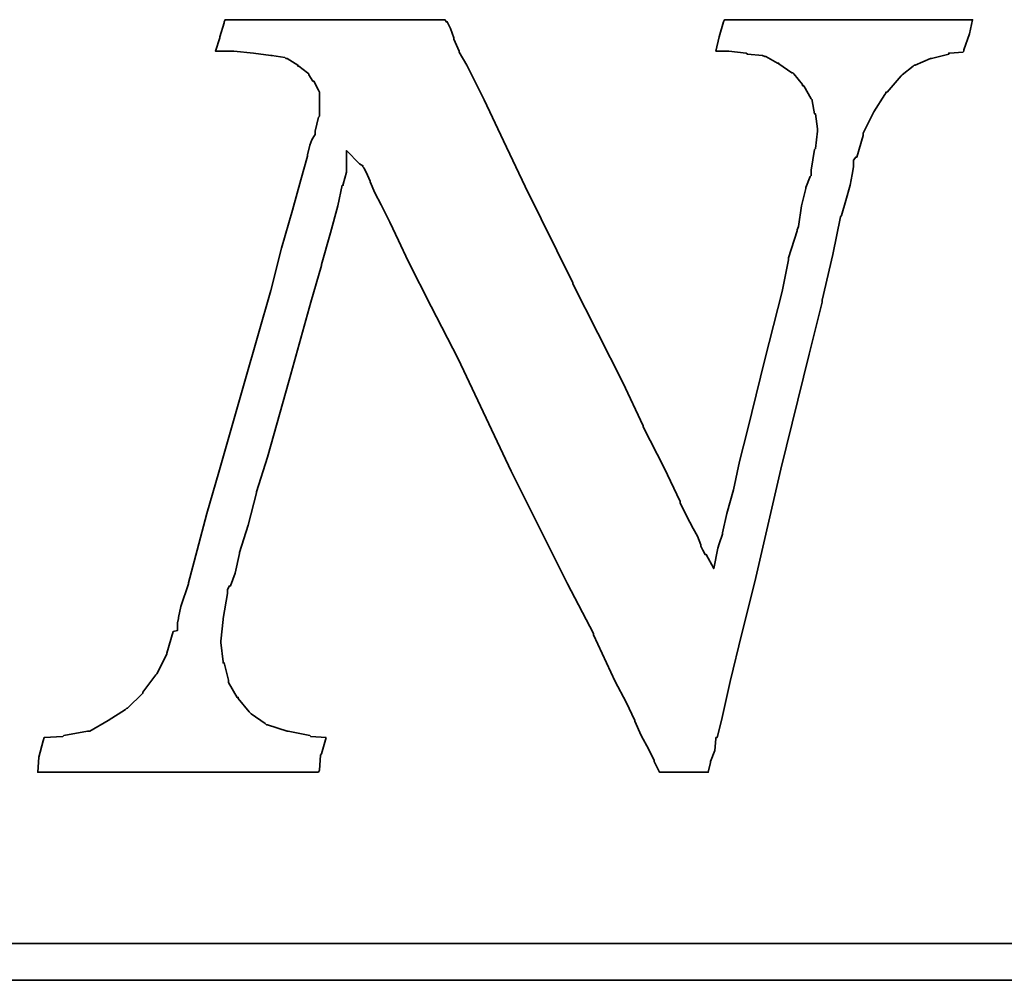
# Model space of a CAD drawing. Extents: x 17 to 125, y 29 to 89.
# Tile 46 of 49: x 111.65 to 113.53, y 58.68 to 60.52. Entities that reach past the tile are written whole.
import ezdxf

# ---------------------------------------------------------------- set-up
doc = ezdxf.new("R2010")
doc.units = 0
doc.header["$MEASUREMENT"] = 0
doc.layers.add('DIM', color=4, linetype='CONTINUOUS')
doc.layers.add('layer 1', color=7, linetype='CONTINUOUS')

# ---------------------------------------------------------------- blocks, each defined once
blk = doc.blocks.new('TBI MOTION logo(完整正式版)')
at = {"layer": 'layer 1', "color": 22, "lineweight": 35}
for points, knots in [([(58.92625, -7.91875), (58.92625, -7.91875), (58.58625, -7.89375), (58.58625, -7.89375), (58.58625, -7.89375), (58.58625, -7.89375), (58.56625, -7.87125), (58.56625, -7.87125), (58.56625, -7.87125), (58.56625, -7.87125), (58.08375, -7.77375), (58.08375, -7.77375), (58.08375, -7.77375), (58.08375, -7.77375), (58.06125, -7.77375), (58.06125, -7.77375), (58.06125, -7.77375), (58.06125, -7.77375), (57.62625, -7.63125), (57.62625, -7.63125), (57.62625, -7.63125), (57.62625, -7.63125), (57.60625, -7.63125), (57.60625, -7.63125), (57.60625, -7.63125), (57.60625, -7.63125), (57.58125, -7.60625), (57.58125, -7.60625), (57.58125, -7.60625), (57.58125, -7.60625), (57.26625, -7.38875), (57.26625, -7.38875), (57.26625, -7.38875), (57.26625, -7.38875), (57.24625, -7.36875), (57.24625, -7.36875), (57.24625, -7.36875), (57.24625, -7.36875), (57.22125, -7.34375), (57.22125, -7.34375), (57.22125, -7.34375), (57.22125, -7.34375), (56.98125, -7.05375), (56.98125, -7.05375), (56.98125, -7.05375), (56.98125, -7.05375), (56.98125, -7.02875), (56.98125, -7.02875), (56.98125, -7.02875), (56.98125, -7.02875), (56.95625, -7.02875), (56.95625, -7.02875), (56.95625, -7.02875), (56.95625, -7.02875), (56.76625, -6.69625), (56.76625, -6.69625), (56.76625, -6.69625), (56.76625, -6.69625), (56.76625, -6.67125), (56.76625, -6.67125), (56.76625, -6.67125), (56.76625, -6.67125), (56.76625, -6.64875), (56.76625, -6.64875), (56.76625, -6.64875), (56.76625, -6.64875), (56.67125, -6.26375), (56.67125, -6.26375), (56.67125, -6.26375), (56.67125, -6.26375), (56.64625, -6.26375), (56.64625, -6.26375), (56.64625, -6.26375), (56.64625, -6.26375), (56.64625, -6.23875), (56.64625, -6.23875), (56.64625, -6.23875), (56.64625, -6.23875), (56.59625, -5.80875), (56.59625, -5.80875), (56.59625, -5.80875), (56.59625, -5.80875), (56.59625, -5.78375), (56.59625, -5.78375), (56.59625, -5.78375), (56.59625, -5.78375), (56.64625, -5.30375), (56.64625, -5.30375), (56.64625, -5.30375), (56.64625, -5.30375), (56.64625, -5.27875), (56.64625, -5.27875), (56.64625, -5.27875), (56.64625, -5.27875), (56.74125, -4.72875), (56.74125, -4.72875), (56.74125, -4.72875), (56.74125, -4.72875), (56.74125, -4.67875), (56.74125, -4.67875), (56.74125, -4.67875), (56.74125, -4.67875), (56.74125, -4.63375), (56.74125, -4.63375), (56.74125, -4.63375), (56.74125, -4.63375), (56.79125, -4.55875), (56.79125, -4.55875), (56.79125, -4.55875), (56.79125, -4.55875), (56.81125, -4.55875), (56.81125, -4.55875), (56.81125, -4.55875), (56.81125, -4.55875), (56.91125, -4.27375), (56.91125, -4.27375), (56.91125, -4.27375), (56.91125, -4.27375), (57.00625, -3.83874), (57.00625, -3.83874), (57.00625, -3.83874), (57.00625, -3.83874), (57.00625, -3.81374), (57.00625, -3.81374), (57.00625, -3.81374), (57.00625, -3.81374), (57.19875, -3.21374), (57.19875, -3.21374), (57.19875, -3.21374), (57.19875, -3.21374), (57.38625, -2.49625), (57.38625, -2.49625), (57.38625, -2.49625), (57.38625, -2.49625), (57.38625, -2.47374), (57.38625, -2.47374), (57.38625, -2.47374), (57.38625, -2.47374), (57.62625, -1.70375), (57.62625, -1.70375), (57.62625, -1.70375), (57.62625, -1.70375), (58.10625, 0.00125), (58.10625, 0.00125), (58.10625, 0.00125), (58.10625, 0.00125), (58.58625, 1.72625), (58.58625, 1.72625), (58.58625, 1.72625), (58.58625, 1.72625), (58.82625, 2.54125), (58.82625, 2.54125), (58.82625, 2.54125), (58.82625, 2.54125), (58.82625, 2.56374), (58.82625, 2.56374), (58.82625, 2.56374), (58.82625, 2.56374), (59.02125, 3.26125), (59.02125, 3.26125), (59.02125, 3.26125), (59.02125, 3.26125), (59.18625, 3.86125), (59.18625, 3.86125), (59.18625, 3.86125), (59.18625, 3.86125), (59.28625, 4.31875), (59.28625, 4.31875), (59.28625, 4.31875), (59.28625, 4.31875), (59.30625, 4.31875), (59.30625, 4.31875), (59.30625, 4.31875), (59.30625, 4.31875), (59.30625, 4.34125), (59.30625, 4.34125), (59.30625, 4.34125), (59.30625, 4.34125), (59.38125, 4.60625), (59.38125, 4.60625), (59.38125, 4.60625), (59.38125, 4.60625), (59.38125, 4.65125), (59.38125, 4.65125), (59.38125, 4.65125), (59.38125, 4.65125), (59.38125, 5.08625), (59.38125, 5.08625), (59.38125, 5.08625), (59.38125, 5.08625), (59.66625, 4.79624), (59.66625, 4.79624), (59.66625, 4.79624), (59.66625, 4.79624), (59.74125, 4.75124), (59.74125, 4.75124), (59.74125, 4.75124), (59.74125, 4.75124), (59.74125, 4.72624), (59.74125, 4.72624), (59.74125, 4.72624), (59.74125, 4.72624), (59.76125, 4.70124), (59.76125, 4.70124), (59.76125, 4.70124), (59.76125, 4.70124), (59.81125, 4.60625), (59.81125, 4.60625), (59.81125, 4.60625), (59.81125, 4.60625), (59.90625, 4.41125), (59.90625, 4.41125), (59.90625, 4.41125), (59.90625, 4.41125), (59.90625, 4.39125), (59.90625, 4.39125), (59.90625, 4.39125), (59.90625, 4.39125), (60.00375, 4.15124), (60.00375, 4.15124), (60.00375, 4.15124), (60.00375, 4.15124), (60.14625, 3.88374), (60.14625, 3.88374), (60.14625, 3.88374), (60.14625, 3.88374), (60.34125, 3.50124), (60.34125, 3.50124), (60.34125, 3.50124), (60.34125, 3.50124), (60.53125, 3.09125), (60.53125, 3.09125), (60.53125, 3.09125), (60.53125, 3.09125), (60.74625, 2.63625), (60.74625, 2.63625), (60.74625, 2.63625), (60.74625, 2.63625), (61.25125, 1.63124), (61.25125, 1.63124), (61.25125, 1.63124), (61.25125, 1.63124), (61.85125, 0.47625), (61.85125, 0.47625), (61.85125, 0.47625), (61.85125, 0.47625), (63.02625, -2.01874), (63.02625, -2.01874), (63.02625, -2.01874), (63.02625, -2.01874), (64.27625, -4.51374), (64.27625, -4.51374), (64.27625, -4.51374), (64.27625, -4.51374), (64.85125, -5.61375), (64.85125, -5.61375), (64.85125, -5.61375), (64.85125, -5.61375), (64.85125, -5.64125), (64.85125, -5.64125), (64.85125, -5.64125), (64.85125, -5.64125), (65.32875, -6.67125), (65.32875, -6.67125), (65.32875, -6.67125), (65.32875, -6.67125), (65.57125, -7.12875), (65.57125, -7.12875), (65.57125, -7.12875), (65.57125, -7.12875), (65.76125, -7.53625), (65.76125, -7.53625), (65.76125, -7.53625), (65.76125, -7.53625), (65.76125, -7.55625), (65.76125, -7.55625), (65.76125, -7.55625), (65.76125, -7.55625), (65.90375, -7.87125), (65.90375, -7.87125), (65.90375, -7.87125), (65.90375, -7.87125), (66.07125, -8.18125), (66.07125, -8.18125), (66.07125, -8.18125), (66.07125, -8.18125), (66.19125, -8.42375), (66.19125, -8.42375), (66.19125, -8.42375), (66.19125, -8.42375), (66.19125, -8.44375), (66.19125, -8.44375), (66.19125, -8.44375), (66.19125, -8.44375), (66.29125, -8.63875), (66.29125, -8.63875), (66.29125, -8.63875), (66.29125, -8.63875), (66.31125, -8.68625), (66.31125, -8.68625), (66.31125, -8.68625), (66.31125, -8.68625), (66.38375, -8.68625), (66.38375, -8.68625), (66.38375, -8.68625), (66.38375, -8.68625), (66.84125, -8.68625), (66.84125, -8.68625), (66.84125, -8.68625), (66.84125, -8.68625), (67.29625, -8.68625), (67.29625, -8.68625), (67.29625, -8.68625), (67.29625, -8.68625), (67.36625, -8.68625), (67.36625, -8.68625), (67.36625, -8.68625), (67.36625, -8.68625), (67.39125, -8.68625), (67.39125, -8.68625), (67.39125, -8.68625), (67.39125, -8.68625), (67.44125, -8.46875), (67.44125, -8.46875), (67.44125, -8.46875), (67.44125, -8.46875), (67.44125, -8.44375), (67.44125, -8.44375), (67.44125, -8.44375), (67.44125, -8.44375), (67.53625, -8.20375), (67.53625, -8.20375), (67.53625, -8.20375), (67.53625, -8.20375), (67.56125, -7.94375), (67.56125, -7.94375), (67.56125, -7.94375), (67.56125, -7.94375), (67.56125, -7.91875), (67.56125, -7.91875), (67.56125, -7.91875), (67.56125, -7.91875), (67.58625, -7.91875), (67.58625, -7.91875), (67.58625, -7.91875), (67.58625, -7.91875), (67.68125, -7.53625), (67.68125, -7.53625), (67.68125, -7.53625), (67.68125, -7.53625), (67.87375, -6.67125), (67.87375, -6.67125), (67.87375, -6.67125), (67.87375, -6.67125), (68.13625, -5.61375), (68.13625, -5.61375), (68.13625, -5.61375), (68.13625, -5.61375), (68.42375, -4.46374), (68.42375, -4.46374), (68.42375, -4.46374), (68.42375, -4.46374), (68.99875, -1.96874), (68.99875, -1.96874), (68.99875, -1.96874), (68.99875, -1.96874), (69.62625, 0.57625), (69.62625, 0.57625), (69.62625, 0.57625), (69.62625, 0.57625), (69.91125, 1.72625), (69.91125, 1.72625), (69.91125, 1.72625), (69.91125, 1.72625), (69.91125, 1.77625), (69.91125, 1.77625), (69.91125, 1.77625), (69.91125, 1.77625), (70.15125, 2.78124), (70.15125, 2.78124), (70.15125, 2.78124), (70.15125, 2.78124), (70.32125, 3.62125), (70.32125, 3.62125), (70.32125, 3.62125), (70.32125, 3.62125), (70.34125, 3.64625), (70.34125, 3.64625), (70.34125, 3.64625), (70.34125, 3.64625), (70.44125, 3.98125), (70.44125, 3.98125), (70.44125, 3.98125), (70.44125, 3.98125), (70.53625, 4.31875), (70.53625, 4.31875), (70.53625, 4.31875), (70.53625, 4.31875), (70.58125, 4.55875), (70.58125, 4.55875), (70.58125, 4.55875), (70.58125, 4.55875), (70.60625, 4.72624), (70.60625, 4.72624), (70.60625, 4.72624), (70.60625, 4.72624), (70.60625, 4.79624), (70.60625, 4.79624), (70.60625, 4.79624), (70.60625, 4.79624), (70.60625, 4.87125), (70.60625, 4.87125), (70.60625, 4.87125), (70.60625, 4.87125), (70.65625, 4.94125), (70.65625, 4.94125), (70.65625, 4.94125), (70.65625, 4.94125), (70.68125, 4.94125), (70.68125, 4.94125), (70.68125, 4.94125), (70.68125, 4.94125), (70.82125, 5.42125), (70.82125, 5.42125), (70.82125, 5.42125), (70.82125, 5.42125), (70.82125, 5.44625), (70.82125, 5.44625), (70.82125, 5.44625), (70.82125, 5.44625), (70.82125, 5.47125), (70.82125, 5.47125), (70.82125, 5.47125), (70.82125, 5.47125), (71.06125, 5.94625), (71.06125, 5.94625), (71.06125, 5.94625), (71.06125, 5.94625), (71.30125, 6.33124), (71.30125, 6.33124), (71.30125, 6.33124), (71.30125, 6.33124), (71.32625, 6.35625), (71.32625, 6.35625), (71.32625, 6.35625), (71.32625, 6.35625), (71.32625, 6.38124), (71.32625, 6.38124), (71.32625, 6.38124), (71.32625, 6.38124), (71.35125, 6.38124), (71.35125, 6.38124), (71.35125, 6.38124), (71.35125, 6.38124), (71.66125, 6.74125), (71.66125, 6.74125), (71.66125, 6.74125), (71.66125, 6.74125), (71.68625, 6.76625), (71.68625, 6.76625), (71.68625, 6.76625), (71.68625, 6.76625), (71.92625, 6.95624), (71.92625, 6.95624), (71.92625, 6.95624), (71.92625, 6.95624), (71.95125, 6.98125), (71.95125, 6.98125), (71.95125, 6.98125), (71.95125, 6.98125), (71.97625, 6.98125), (71.97625, 6.98125), (71.97625, 6.98125), (71.97625, 6.98125), (72.31125, 7.12624), (72.31125, 7.12624), (72.31125, 7.12624), (72.31125, 7.12624), (72.33375, 7.12624), (72.33375, 7.12624), (72.33375, 7.12624), (72.33375, 7.12624), (72.71625, 7.21875), (72.71625, 7.21875), (72.71625, 7.21875), (72.71625, 7.21875), (72.71625, 7.24624), (72.71625, 7.24624), (72.71625, 7.24624), (72.71625, 7.24624), (72.74125, 7.24624), (72.74125, 7.24624), (72.74125, 7.24624), (72.74125, 7.24624), (73.03124, 7.26624), (73.03124, 7.26624), (73.03124, 7.26624), (73.03124, 7.26624), (73.05375, 7.29125), (73.05375, 7.29125), (73.05375, 7.29125), (73.05375, 7.29125), (73.05375, 7.31625), (73.05375, 7.31625), (73.05375, 7.31625), (73.05375, 7.31625), (73.17625, 7.67625), (73.17625, 7.67625), (73.17625, 7.67625), (73.17625, 7.67625), (73.24625, 7.98625), (73.24625, 7.98625), (73.24625, 7.98625), (73.24625, 7.98625), (73.19625, 7.98625), (73.19625, 7.98625), (73.19625, 7.98625), (73.19625, 7.98625), (72.93625, 7.98625), (72.93625, 7.98625), (72.93625, 7.98625), (72.93625, 7.98625), (72.55125, 7.98625), (72.55125, 7.98625), (72.55125, 7.98625), (72.55125, 7.98625), (72.09625, 7.98625), (72.09625, 7.98625), (72.09625, 7.98625), (72.09625, 7.98625), (71.64125, 7.98625), (71.64125, 7.98625), (71.64125, 7.98625), (71.64125, 7.98625), (70.53625, 7.98625), (70.53625, 7.98625), (70.53625, 7.98625), (70.53625, 7.98625), (69.47875, 7.98625), (69.47875, 7.98625), (69.47875, 7.98625), (69.47875, 7.98625), (68.95125, 7.98625), (68.95125, 7.98625), (68.95125, 7.98625), (68.95125, 7.98625), (68.52125, 7.98625), (68.52125, 7.98625), (68.52125, 7.98625), (68.52125, 7.98625), (68.13625, 7.98625), (68.13625, 7.98625), (68.13625, 7.98625), (68.13625, 7.98625), (67.87375, 7.98625), (67.87375, 7.98625), (67.87375, 7.98625), (67.87375, 7.98625), (67.75125, 7.98625), (67.75125, 7.98625), (67.75125, 7.98625), (67.75125, 7.98625), (67.72625, 7.94125), (67.72625, 7.94125), (67.72625, 7.94125), (67.72625, 7.94125), (67.63125, 7.60625), (67.63125, 7.60625), (67.63125, 7.60625), (67.63125, 7.60625), (67.56125, 7.29125), (67.56125, 7.29125), (67.56125, 7.29125), (67.56125, 7.29125), (67.72625, 7.29125), (67.72625, 7.29125), (67.72625, 7.29125), (67.72625, 7.29125), (67.82625, 7.29125), (67.82625, 7.29125), (67.82625, 7.29125), (67.82625, 7.29125), (67.84625, 7.29125), (67.84625, 7.29125), (67.84625, 7.29125), (67.84625, 7.29125), (68.23125, 7.24624), (68.23125, 7.24624), (68.23125, 7.24624), (68.23125, 7.24624), (68.25875, 7.21875), (68.25875, 7.21875), (68.25875, 7.21875), (68.25875, 7.21875), (68.59125, 7.19624), (68.59125, 7.19624), (68.59125, 7.19624), (68.59125, 7.19624), (68.64125, 7.17125), (68.64125, 7.17125), (68.64125, 7.17125), (68.64125, 7.17125), (68.66625, 7.17125), (68.66625, 7.17125), (68.66625, 7.17125), (68.66625, 7.17125), (68.92625, 7.02624), (68.92625, 7.02624), (68.92625, 7.02624), (68.92625, 7.02624), (68.95125, 7.02624), (68.95125, 7.02624), (68.95125, 7.02624), (68.95125, 7.02624), (68.95125, 7.00624), (68.95125, 7.00624), (68.95125, 7.00624), (68.95125, 7.00624), (69.23875, 6.81125), (69.23875, 6.81125), (69.23875, 6.81125), (69.23875, 6.81125), (69.26625, 6.81125), (69.26625, 6.81125), (69.26625, 6.81125), (69.26625, 6.81125), (69.28625, 6.78625), (69.28625, 6.78625), (69.28625, 6.78625), (69.28625, 6.78625), (69.47875, 6.54875), (69.47875, 6.54875), (69.47875, 6.54875), (69.47875, 6.54875), (69.47875, 6.52375), (69.47875, 6.52375), (69.47875, 6.52375), (69.47875, 6.52375), (69.50625, 6.52375), (69.50625, 6.52375), (69.50625, 6.52375), (69.50625, 6.52375), (69.67125, 6.23625), (69.67125, 6.23625), (69.67125, 6.23625), (69.67125, 6.23625), (69.69375, 6.21125), (69.69375, 6.21125), (69.69375, 6.21125), (69.69375, 6.21125), (69.69375, 6.18625), (69.69375, 6.18625), (69.69375, 6.18625), (69.69375, 6.18625), (69.74625, 5.89875), (69.74625, 5.89875), (69.74625, 5.89875), (69.74625, 5.89875), (69.76625, 5.89875), (69.76625, 5.89875), (69.76625, 5.89875), (69.76625, 5.89875), (69.81375, 5.56625), (69.81375, 5.56625), (69.81375, 5.56625), (69.81375, 5.56625), (69.81375, 5.54125), (69.81375, 5.54125), (69.81375, 5.54125), (69.81375, 5.54125), (69.81375, 5.51625), (69.81375, 5.51625), (69.81375, 5.51625), (69.81375, 5.51625), (69.76625, 5.13125), (69.76625, 5.13125), (69.76625, 5.13125), (69.76625, 5.13125), (69.74625, 5.10874), (69.74625, 5.10874), (69.74625, 5.10874), (69.74625, 5.10874), (69.67125, 4.65125), (69.67125, 4.65125), (69.67125, 4.65125), (69.67125, 4.65125), (69.67125, 4.55875), (69.67125, 4.55875), (69.67125, 4.55875), (69.67125, 4.55875), (69.67125, 4.53125), (69.67125, 4.53125), (69.67125, 4.53125), (69.67125, 4.53125), (69.64625, 4.50874), (69.64625, 4.50874), (69.64625, 4.50874), (69.64625, 4.50874), (69.55125, 4.27125), (69.55125, 4.27125), (69.55125, 4.27125), (69.55125, 4.27125), (69.55125, 4.24625), (69.55125, 4.24625), (69.55125, 4.24625), (69.55125, 4.24625), (69.45375, 3.86125), (69.45375, 3.86125), (69.45375, 3.86125), (69.45375, 3.86125), (69.38625, 3.40624), (69.38625, 3.40624), (69.38625, 3.40624), (69.38625, 3.40624), (69.35875, 3.33125), (69.35875, 3.33125), (69.35875, 3.33125), (69.35875, 3.33125), (69.35875, 3.30875), (69.35875, 3.30875), (69.35875, 3.30875), (69.35875, 3.30875), (69.16625, 2.71125), (69.16625, 2.71125), (69.16625, 2.71125), (69.16625, 2.71125), (69.16625, 2.66375), (69.16625, 2.66375), (69.16625, 2.66375), (69.16625, 2.66375), (69.02625, 1.96374), (69.02625, 1.96374), (69.02625, 1.96374), (69.02625, 1.96374), (68.64125, 0.45624), (68.64125, 0.45624), (68.64125, 0.45624), (68.64125, 0.45624), (68.25875, -1.10625), (68.25875, -1.10625), (68.25875, -1.10625), (68.25875, -1.10625), (68.08625, -1.80125), (68.08625, -1.80125), (68.08625, -1.80125), (68.08625, -1.80125), (67.94625, -2.42625), (67.94625, -2.42625), (67.94625, -2.42625), (67.94625, -2.42625), (67.80125, -2.95375), (67.80125, -2.95375), (67.80125, -2.95375), (67.80125, -2.95375), (67.70625, -3.38375), (67.70625, -3.38375), (67.70625, -3.38375), (67.70625, -3.38375), (67.70625, -3.40875), (67.70625, -3.40875), (67.70625, -3.40875), (67.70625, -3.40875), (67.63125, -3.62375), (67.63125, -3.62375), (67.63125, -3.62375), (67.63125, -3.62375), (67.60625, -3.72125), (67.60625, -3.72125), (67.60625, -3.72125), (67.60625, -3.72125), (67.51125, -4.17375), (67.51125, -4.17375), (67.51125, -4.17375), (67.51125, -4.17375), (67.34625, -3.86374), (67.34625, -3.86374), (67.34625, -3.86374), (67.34625, -3.86374), (67.32125, -3.86374), (67.32125, -3.86374), (67.32125, -3.86374), (67.32125, -3.86374), (67.27125, -3.76874), (67.27125, -3.76874), (67.27125, -3.76874), (67.27125, -3.76874), (67.22625, -3.67374), (67.22625, -3.67374), (67.22625, -3.67374), (67.22625, -3.67374), (67.22625, -3.64875), (67.22625, -3.64875), (67.22625, -3.64875), (67.22625, -3.64875), (67.15125, -3.45375), (67.15125, -3.45375), (67.15125, -3.45375), (67.15125, -3.45375), (67.05625, -3.28875), (67.05625, -3.28875), (67.05625, -3.28875), (67.05625, -3.28875), (66.91125, -3.00125), (66.91125, -3.00125), (66.91125, -3.00125), (66.91125, -3.00125), (66.77125, -2.71375), (66.77125, -2.71375), (66.77125, -2.71375), (66.77125, -2.71375), (66.77125, -2.68875), (66.77125, -2.68875), (66.77125, -2.68875), (66.77125, -2.68875), (66.41125, -1.94374), (66.41125, -1.94374), (66.41125, -1.94374), (66.41125, -1.94374), (65.95125, -1.03375), (65.95125, -1.03375), (65.95125, -1.03375), (65.95125, -1.03375), (65.95125, -1.00875), (65.95125, -1.00875), (65.95125, -1.00875), (65.95125, -1.00875), (65.49625, -0.04874), (65.49625, -0.04874), (65.49625, -0.04874), (65.49625, -0.04874), (64.39375, 2.13624), (64.39375, 2.13624), (64.39375, 2.13624), (64.39375, 2.13624), (64.39375, 2.15624), (64.39375, 2.15624), (64.39375, 2.15624), (64.39375, 2.15624), (63.33625, 4.29125), (63.33625, 4.29125), (63.33625, 4.29125), (63.33625, 4.29125), (62.85625, 5.30125), (62.85625, 5.30125), (62.85625, 5.30125), (62.85625, 5.30125), (62.42625, 6.21125), (62.42625, 6.21125), (62.42625, 6.21125), (62.42625, 6.21125), (62.04125, 6.98125), (62.04125, 6.98125), (62.04125, 6.98125), (62.04125, 6.98125), (61.87375, 7.26624), (61.87375, 7.26624), (61.87375, 7.26624), (61.87375, 7.26624), (61.87375, 7.29125), (61.87375, 7.29125), (61.87375, 7.29125), (61.87375, 7.29125), (61.75625, 7.55625), (61.75625, 7.55625), (61.75625, 7.55625), (61.75625, 7.55625), (61.75625, 7.58124), (61.75625, 7.58124), (61.75625, 7.58124), (61.75625, 7.58124), (61.68375, 7.79375), (61.68375, 7.79375), (61.68375, 7.79375), (61.68375, 7.79375), (61.61125, 7.94125), (61.61125, 7.94125), (61.61125, 7.94125), (61.61125, 7.94125), (61.58625, 7.94125), (61.58625, 7.94125), (61.58625, 7.94125), (61.58625, 7.94125), (61.56375, 7.98625), (61.56375, 7.98625), (61.56375, 7.98625), (61.56375, 7.98625), (61.41875, 7.98625), (61.41875, 7.98625), (61.41875, 7.98625), (61.41875, 7.98625), (61.18125, 7.98625), (61.18125, 7.98625), (61.18125, 7.98625), (61.18125, 7.98625), (60.84125, 7.98625), (60.84125, 7.98625), (60.84125, 7.98625), (60.84125, 7.98625), (60.02625, 7.98625), (60.02625, 7.98625), (60.02625, 7.98625), (60.02625, 7.98625), (59.11625, 7.98625), (59.11625, 7.98625), (59.11625, 7.98625), (59.11625, 7.98625), (58.15625, 7.98625), (58.15625, 7.98625), (58.15625, 7.98625), (58.15625, 7.98625), (57.34125, 7.98625), (57.34125, 7.98625), (57.34125, 7.98625), (57.34125, 7.98625), (57.00625, 7.98625), (57.00625, 7.98625), (57.00625, 7.98625), (57.00625, 7.98625), (56.76625, 7.98625), (56.76625, 7.98625), (56.76625, 7.98625), (56.76625, 7.98625), (56.69125, 7.98625), (56.69125, 7.98625), (56.69125, 7.98625), (56.69125, 7.98625), (56.67125, 7.94125), (56.67125, 7.94125), (56.67125, 7.94125), (56.67125, 7.94125), (56.67125, 7.91625), (56.67125, 7.91625), (56.67125, 7.91625), (56.67125, 7.91625), (56.57125, 7.60625), (56.57125, 7.60625), (56.57125, 7.60625), (56.57125, 7.60625), (56.57125, 7.58124), (56.57125, 7.58124), (56.57125, 7.58124), (56.57125, 7.58124), (56.47625, 7.29125), (56.47625, 7.29125), (56.47625, 7.29125), (56.47625, 7.29125), (56.57125, 7.29125), (56.57125, 7.29125), (56.57125, 7.29125), (56.57125, 7.29125), (56.76625, 7.29125), (56.76625, 7.29125), (56.76625, 7.29125), (56.76625, 7.29125), (56.86125, 7.29125), (56.86125, 7.29125), (56.86125, 7.29125), (56.86125, 7.29125), (56.88625, 7.29125), (56.88625, 7.29125), (56.88625, 7.29125), (56.88625, 7.29125), (57.31625, 7.24624), (57.31625, 7.24624), (57.31625, 7.24624), (57.31625, 7.24624), (57.70125, 7.19624), (57.70125, 7.19624), (57.70125, 7.19624), (57.70125, 7.19624), (57.72625, 7.19624), (57.72625, 7.19624), (57.72625, 7.19624), (57.72625, 7.19624), (58.01125, 7.14624), (58.01125, 7.14624), (58.01125, 7.14624), (58.01125, 7.14624), (58.03625, 7.12624), (58.03625, 7.12624), (58.03625, 7.12624), (58.03625, 7.12624), (58.06125, 7.12624), (58.06125, 7.12624), (58.06125, 7.12624), (58.06125, 7.12624), (58.30125, 6.98125), (58.30125, 6.98125), (58.30125, 6.98125), (58.30125, 6.98125), (58.30125, 6.95624), (58.30125, 6.95624), (58.30125, 6.95624), (58.30125, 6.95624), (58.32375, 6.95624), (58.32375, 6.95624), (58.32375, 6.95624), (58.32375, 6.95624), (58.51625, 6.81125), (58.51625, 6.81125), (58.51625, 6.81125), (58.51625, 6.81125), (58.54125, 6.78625), (58.54125, 6.78625), (58.54125, 6.78625), (58.54125, 6.78625), (58.54125, 6.76625), (58.54125, 6.76625), (58.54125, 6.76625), (58.54125, 6.76625), (58.63625, 6.62124), (58.63625, 6.62124), (58.63625, 6.62124), (58.63625, 6.62124), (58.65875, 6.62124), (58.65875, 6.62124), (58.65875, 6.62124), (58.65875, 6.62124), (58.75625, 6.42625), (58.75625, 6.42625), (58.75625, 6.42625), (58.75625, 6.42625), (58.77875, 6.38124), (58.77875, 6.38124), (58.77875, 6.38124), (58.77875, 6.38124), (58.77875, 6.33124), (58.77875, 6.33124), (58.77875, 6.33124), (58.77875, 6.33124), (58.77875, 6.09125), (58.77875, 6.09125), (58.77875, 6.09125), (58.77875, 6.09125), (58.77875, 5.85125), (58.77875, 5.85125), (58.77875, 5.85125), (58.77875, 5.85125), (58.75625, 5.82625), (58.75625, 5.82625), (58.75625, 5.82625), (58.75625, 5.82625), (58.68625, 5.51625), (58.68625, 5.51625), (58.68625, 5.51625), (58.68625, 5.51625), (58.68625, 5.47125), (58.68625, 5.47125), (58.68625, 5.47125), (58.68625, 5.47125), (58.68625, 5.44625), (58.68625, 5.44625), (58.68625, 5.44625), (58.68625, 5.44625), (58.65875, 5.39625), (58.65875, 5.39625), (58.65875, 5.39625), (58.65875, 5.39625), (58.61125, 5.32624), (58.61125, 5.32624), (58.61125, 5.32624), (58.61125, 5.32624), (58.56625, 5.20375), (58.56625, 5.20375), (58.56625, 5.20375), (58.56625, 5.20375), (58.51625, 4.99125), (58.51625, 4.99125), (58.51625, 4.99125), (58.51625, 4.99125), (58.51625, 4.96625), (58.51625, 4.96625), (58.51625, 4.96625), (58.51625, 4.96625), (58.37125, 4.43625), (58.37125, 4.43625), (58.37125, 4.43625), (58.37125, 4.43625), (58.18125, 3.76625), (58.18125, 3.76625), (58.18125, 3.76625), (58.18125, 3.76625), (57.94125, 2.92624), (57.94125, 2.92624), (57.94125, 2.92624), (57.94125, 2.92624), (57.70125, 1.98874), (57.70125, 1.98874), (57.70125, 1.98874), (57.70125, 1.98874), (57.12625, -0.02374), (57.12625, -0.02374), (57.12625, -0.02374), (57.12625, -0.02374), (56.55125, -2.03875), (56.55125, -2.03875), (56.55125, -2.03875), (56.55125, -2.03875), (56.28625, -2.95375), (56.28625, -2.95375), (56.28625, -2.95375), (56.28625, -2.95375), (56.07125, -3.76874), (56.07125, -3.76874), (56.07125, -3.76874), (56.07125, -3.76874), (55.87625, -4.48874), (55.87625, -4.48874), (55.87625, -4.48874), (55.87625, -4.48874), (55.87625, -4.51374), (55.87625, -4.51374), (55.87625, -4.51374), (55.87625, -4.51374), (55.71125, -5.01625), (55.71125, -5.01625), (55.71125, -5.01625), (55.71125, -5.01625), (55.66125, -5.25375), (55.66125, -5.25375), (55.66125, -5.25375), (55.66125, -5.25375), (55.66125, -5.27875), (55.66125, -5.27875), (55.66125, -5.27875), (55.66125, -5.27875), (55.63625, -5.37375), (55.63625, -5.37375), (55.63625, -5.37375), (55.63625, -5.37375), (55.63625, -5.42375), (55.63625, -5.42375), (55.63625, -5.42375), (55.63625, -5.42375), (55.63625, -5.54125), (55.63625, -5.54125), (55.63625, -5.54125), (55.63625, -5.54125), (55.54125, -5.56875), (55.54125, -5.56875), (55.54125, -5.56875), (55.54125, -5.56875), (55.39625, -6.04875), (55.39625, -6.04875), (55.39625, -6.04875), (55.39625, -6.04875), (55.39625, -6.06875), (55.39625, -6.06875), (55.39625, -6.06875), (55.39625, -6.06875), (55.18125, -6.50375), (55.18125, -6.50375), (55.18125, -6.50375), (55.18125, -6.50375), (55.15625, -6.52875), (55.15625, -6.52875), (55.15625, -6.52875), (55.15625, -6.52875), (54.86875, -6.91125), (54.86875, -6.91125), (54.86875, -6.91125), (54.86875, -6.91125), (54.86875, -6.93375), (54.86875, -6.93375), (54.86875, -6.93375), (54.86875, -6.93375), (54.53125, -7.26875), (54.53125, -7.26875), (54.53125, -7.26875), (54.53125, -7.26875), (54.51125, -7.26875), (54.51125, -7.26875), (54.51125, -7.26875), (54.51125, -7.26875), (54.48625, -7.29625), (54.48625, -7.29625), (54.48625, -7.29625), (54.48625, -7.29625), (54.10375, -7.53625), (54.10375, -7.53625), (54.10375, -7.53625), (54.10375, -7.53625), (53.69625, -7.77375), (53.69625, -7.77375), (53.69625, -7.77375), (53.69625, -7.77375), (53.67125, -7.77375), (53.67125, -7.77375), (53.67125, -7.77375), (53.67125, -7.77375), (53.64625, -7.77375), (53.64625, -7.77375), (53.64625, -7.77375), (53.64625, -7.77375), (53.11625, -7.87125), (53.11625, -7.87125), (53.11625, -7.87125), (53.11625, -7.87125), (53.09625, -7.89375), (53.09625, -7.89375), (53.09625, -7.89375), (53.09625, -7.89375), (52.68625, -7.91875), (52.68625, -7.91875), (52.68625, -7.91875), (52.68625, -7.91875), (52.66125, -7.99125), (52.66125, -7.99125), (52.66125, -7.99125), (52.66125, -7.99125), (52.56625, -8.34875), (52.56625, -8.34875), (52.56625, -8.34875), (52.56625, -8.34875), (52.54125, -8.68625), (52.54125, -8.68625), (52.54125, -8.68625), (52.54125, -8.68625), (52.58875, -8.68625), (52.58875, -8.68625), (52.58875, -8.68625), (52.58875, -8.68625), (52.87625, -8.68625), (52.87625, -8.68625), (52.87625, -8.68625), (52.87625, -8.68625), (53.33625, -8.68625), (53.33625, -8.68625), (53.33625, -8.68625), (53.33625, -8.68625), (53.79125, -8.68625), (53.79125, -8.68625), (53.79125, -8.68625), (53.79125, -8.68625), (54.36625, -8.68625), (54.36625, -8.68625), (54.36625, -8.68625), (54.36625, -8.68625), (55.59125, -8.68625), (55.59125, -8.68625), (55.59125, -8.68625), (55.59125, -8.68625), (56.76625, -8.68625), (56.76625, -8.68625), (56.76625, -8.68625), (56.76625, -8.68625), (57.34125, -8.68625), (57.34125, -8.68625), (57.34125, -8.68625), (57.34125, -8.68625), (57.82125, -8.68625), (57.82125, -8.68625), (57.82125, -8.68625), (57.82125, -8.68625), (58.25125, -8.68625), (58.25125, -8.68625), (58.25125, -8.68625), (58.25125, -8.68625), (58.58625, -8.68625), (58.58625, -8.68625), (58.58625, -8.68625), (58.58625, -8.68625), (58.75625, -8.68625), (58.75625, -8.68625), (58.75625, -8.68625), (58.75625, -8.68625), (58.77875, -8.63875), (58.77875, -8.63875), (58.77875, -8.63875), (58.77875, -8.63875), (58.80625, -8.30375), (58.80625, -8.30375), (58.80625, -8.30375), (58.80625, -8.30375), (58.82625, -8.27875), (58.82625, -8.27875), (58.82625, -8.27875), (58.82625, -8.27875), (58.92625, -7.91875), (58.92625, -7.91875)], [0, 0, 0, 0, 0.003125, 0.003125, 0.003125, 0.003125, 0.00625, 0.00625, 0.00625, 0.00625, 0.009375, 0.009375, 0.009375, 0.009375, 0.0125, 0.0125, 0.0125, 0.0125, 0.015625, 0.015625, 0.015625, 0.015625, 0.01875, 0.01875, 0.01875, 0.01875, 0.021875, 0.021875, 0.021875, 0.021875, 0.025, 0.025, 0.025, 0.025, 0.028125, 0.028125, 0.028125, 0.028125, 0.03125, 0.03125, 0.03125, 0.03125, 0.034375, 0.034375, 0.034375, 0.034375, 0.0375, 0.0375, 0.0375, 0.0375, 0.040625, 0.040625, 0.040625, 0.040625, 0.04375, 0.04375, 0.04375, 0.04375, 0.046875, 0.046875, 0.046875, 0.046875, 0.05, 0.05, 0.05, 0.05, 0.053125, 0.053125, 0.053125, 0.053125, 0.05625, 0.05625, 0.05625, 0.05625, 0.059375, 0.059375, 0.059375, 0.059375, 0.0625, 0.0625, 0.0625, 0.0625, 0.065625, 0.065625, 0.065625, 0.065625, 0.06875, 0.06875, 0.06875, 0.06875, 0.071875, 0.071875, 0.071875, 0.071875, 0.075, 0.075, 0.075, 0.075, 0.078125, 0.078125, 0.078125, 0.078125, 0.08125, 0.08125, 0.08125, 0.08125, 0.084375, 0.084375, 0.084375, 0.084375, 0.0875, 0.0875, 0.0875, 0.0875, 0.090625, 0.090625, 0.090625, 0.090625, 0.09375, 0.09375, 0.09375, 0.09375, 0.096875, 0.096875, 0.096875, 0.096875, 0.1, 0.1, 0.1, 0.1, 0.103125, 0.103125, 0.103125, 0.103125, 0.10625, 0.10625, 0.10625, 0.10625, 0.109375, 0.109375, 0.109375, 0.109375, 0.1125, 0.1125, 0.1125, 0.1125, 0.115625, 0.115625, 0.115625, 0.115625, 0.11875, 0.11875, 0.11875, 0.11875, 0.121875, 0.121875, 0.121875, 0.121875, 0.125, 0.125, 0.125, 0.125, 0.128125, 0.128125, 0.128125, 0.128125, 0.13125, 0.13125, 0.13125, 0.13125, 0.134375, 0.134375, 0.134375, 0.134375, 0.1375, 0.1375, 0.1375, 0.1375, 0.140625, 0.140625, 0.140625, 0.140625, 0.14375, 0.14375, 0.14375, 0.14375, 0.146875, 0.146875, 0.146875, 0.146875, 0.15, 0.15, 0.15, 0.15, 0.153125, 0.153125, 0.153125, 0.153125, 0.15625, 0.15625, 0.15625, 0.15625, 0.159375, 0.159375, 0.159375, 0.159375, 0.1625, 0.1625, 0.1625, 0.1625, 0.165625, 0.165625, 0.165625, 0.165625, 0.16875, 0.16875, 0.16875, 0.16875, 0.171875, 0.171875, 0.171875, 0.171875, 0.175, 0.175, 0.175, 0.175, 0.178125, 0.178125, 0.178125, 0.178125, 0.18125, 0.18125, 0.18125, 0.18125, 0.184375, 0.184375, 0.184375, 0.184375, 0.1875, 0.1875, 0.1875, 0.1875, 0.190625, 0.190625, 0.190625, 0.190625, 0.19375, 0.19375, 0.19375, 0.19375, 0.196875, 0.196875, 0.196875, 0.196875, 0.2, 0.2, 0.2, 0.2, 0.203125, 0.203125, 0.203125, 0.203125, 0.20625, 0.20625, 0.20625, 0.20625, 0.209375, 0.209375, 0.209375, 0.209375, 0.2125, 0.2125, 0.2125, 0.2125, 0.215625, 0.215625, 0.215625, 0.215625, 0.21875, 0.21875, 0.21875, 0.21875, 0.221875, 0.221875, 0.221875, 0.221875, 0.225, 0.225, 0.225, 0.225, 0.228125, 0.228125, 0.228125, 0.228125, 0.23125, 0.23125, 0.23125, 0.23125, 0.234375, 0.234375, 0.234375, 0.234375, 0.2375, 0.2375, 0.2375, 0.2375, 0.240625, 0.240625, 0.240625, 0.240625, 0.24375, 0.24375, 0.24375, 0.24375, 0.246875, 0.246875, 0.246875, 0.246875, 0.25, 0.25, 0.25, 0.25, 0.253125, 0.253125, 0.253125, 0.253125, 0.25625, 0.25625, 0.25625, 0.25625, 0.259375, 0.259375, 0.259375, 0.259375, 0.2625, 0.2625, 0.2625, 0.2625, 0.265625, 0.265625, 0.265625, 0.265625, 0.26875, 0.26875, 0.26875, 0.26875, 0.271875, 0.271875, 0.271875, 0.271875, 0.275, 0.275, 0.275, 0.275, 0.278125, 0.278125, 0.278125, 0.278125, 0.28125, 0.28125, 0.28125, 0.28125, 0.284375, 0.284375, 0.284375, 0.284375, 0.2875, 0.2875, 0.2875, 0.2875, 0.290625, 0.290625, 0.290625, 0.290625, 0.29375, 0.29375, 0.29375, 0.29375, 0.296875, 0.296875, 0.296875, 0.296875, 0.3, 0.3, 0.3, 0.3, 0.303125, 0.303125, 0.303125, 0.303125, 0.30625, 0.30625, 0.30625, 0.30625, 0.309375, 0.309375, 0.309375, 0.309375, 0.3125, 0.3125, 0.3125, 0.3125, 0.315625, 0.315625, 0.315625, 0.315625, 0.31875, 0.31875, 0.31875, 0.31875, 0.321875, 0.321875, 0.321875, 0.321875, 0.325, 0.325, 0.325, 0.325, 0.328125, 0.328125, 0.328125, 0.328125, 0.33125, 0.33125, 0.33125, 0.33125, 0.334375, 0.334375, 0.334375, 0.334375, 0.3375, 0.3375, 0.3375, 0.3375, 0.340625, 0.340625, 0.340625, 0.340625, 0.34375, 0.34375, 0.34375, 0.34375, 0.346875, 0.346875, 0.346875, 0.346875, 0.35, 0.35, 0.35, 0.35, 0.353125, 0.353125, 0.353125, 0.353125, 0.35625, 0.35625, 0.35625, 0.35625, 0.359375, 0.359375, 0.359375, 0.359375, 0.3625, 0.3625, 0.3625, 0.3625, 0.365625, 0.365625, 0.365625, 0.365625, 0.36875, 0.36875, 0.36875, 0.36875, 0.371875, 0.371875, 0.371875, 0.371875, 0.375, 0.375, 0.375, 0.375, 0.378125, 0.378125, 0.378125, 0.378125, 0.38125, 0.38125, 0.38125, 0.38125, 0.384375, 0.384375, 0.384375, 0.384375, 0.3875, 0.3875, 0.3875, 0.3875, 0.390625, 0.390625, 0.390625, 0.390625, 0.39375, 0.39375, 0.39375, 0.39375, 0.396875, 0.396875, 0.396875, 0.396875, 0.4, 0.4, 0.4, 0.4, 0.403125, 0.403125, 0.403125, 0.403125, 0.40625, 0.40625, 0.40625, 0.40625, 0.409375, 0.409375, 0.409375, 0.409375, 0.4125, 0.4125, 0.4125, 0.4125, 0.415625, 0.415625, 0.415625, 0.415625, 0.41875, 0.41875, 0.41875, 0.41875, 0.421875, 0.421875, 0.421875, 0.421875, 0.425, 0.425, 0.425, 0.425, 0.428125, 0.428125, 0.428125, 0.428125, 0.43125, 0.43125, 0.43125, 0.43125, 0.434375, 0.434375, 0.434375, 0.434375, 0.4375, 0.4375, 0.4375, 0.4375, 0.440625, 0.440625, 0.440625, 0.440625, 0.44375, 0.44375, 0.44375, 0.44375, 0.446875, 0.446875, 0.446875, 0.446875, 0.45, 0.45, 0.45, 0.45, 0.453125, 0.453125, 0.453125, 0.453125, 0.45625, 0.45625, 0.45625, 0.45625, 0.459375, 0.459375, 0.459375, 0.459375, 0.4625, 0.4625, 0.4625, 0.4625, 0.465625, 0.465625, 0.465625, 0.465625, 0.46875, 0.46875, 0.46875, 0.46875, 0.471875, 0.471875, 0.471875, 0.471875, 0.475, 0.475, 0.475, 0.475, 0.478125, 0.478125, 0.478125, 0.478125, 0.48125, 0.48125, 0.48125, 0.48125, 0.484375, 0.484375, 0.484375, 0.484375, 0.4875, 0.4875, 0.4875, 0.4875, 0.490625, 0.490625, 0.490625, 0.490625, 0.49375, 0.49375, 0.49375, 0.49375, 0.496875, 0.496875, 0.496875, 0.496875, 0.5, 0.5, 0.5, 0.5, 0.503125, 0.503125, 0.503125, 0.503125, 0.50625, 0.50625, 0.50625, 0.50625, 0.509375, 0.509375, 0.509375, 0.509375, 0.5125, 0.5125, 0.5125, 0.5125, 0.515625, 0.515625, 0.515625, 0.515625, 0.51875, 0.51875, 0.51875, 0.51875, 0.521875, 0.521875, 0.521875, 0.521875, 0.525, 0.525, 0.525, 0.525, 0.528125, 0.528125, 0.528125, 0.528125, 0.53125, 0.53125, 0.53125, 0.53125, 0.534375, 0.534375, 0.534375, 0.534375, 0.5375, 0.5375, 0.5375, 0.5375, 0.540625, 0.540625, 0.540625, 0.540625, 0.54375, 0.54375, 0.54375, 0.54375, 0.546875, 0.546875, 0.546875, 0.546875, 0.55, 0.55, 0.55, 0.55, 0.553125, 0.553125, 0.553125, 0.553125, 0.55625, 0.55625, 0.55625, 0.55625, 0.559375, 0.559375, 0.559375, 0.559375, 0.5625, 0.5625, 0.5625, 0.5625, 0.565625, 0.565625, 0.565625, 0.565625, 0.56875, 0.56875, 0.56875, 0.56875, 0.571875, 0.571875, 0.571875, 0.571875, 0.575, 0.575, 0.575, 0.575, 0.578125, 0.578125, 0.578125, 0.578125, 0.58125, 0.58125, 0.58125, 0.58125, 0.584375, 0.584375, 0.584375, 0.584375, 0.5875, 0.5875, 0.5875, 0.5875, 0.590625, 0.590625, 0.590625, 0.590625, 0.59375, 0.59375, 0.59375, 0.59375, 0.596875, 0.596875, 0.596875, 0.596875, 0.6, 0.6, 0.6, 0.6, 0.603125, 0.603125, 0.603125, 0.603125, 0.60625, 0.60625, 0.60625, 0.60625, 0.609375, 0.609375, 0.609375, 0.609375, 0.6125, 0.6125, 0.6125, 0.6125, 0.615625, 0.615625, 0.615625, 0.615625, 0.61875, 0.61875, 0.61875, 0.61875, 0.621875, 0.621875, 0.621875, 0.621875, 0.625, 0.625, 0.625, 0.625, 0.628125, 0.628125, 0.628125, 0.628125, 0.63125, 0.63125, 0.63125, 0.63125, 0.634375, 0.634375, 0.634375, 0.634375, 0.6375, 0.6375, 0.6375, 0.6375, 0.640625, 0.640625, 0.640625, 0.640625, 0.64375, 0.64375, 0.64375, 0.64375, 0.646875, 0.646875, 0.646875, 0.646875, 0.65, 0.65, 0.65, 0.65, 0.653125, 0.653125, 0.653125, 0.653125, 0.65625, 0.65625, 0.65625, 0.65625, 0.659375, 0.659375, 0.659375, 0.659375, 0.6625, 0.6625, 0.6625, 0.6625, 0.665625, 0.665625, 0.665625, 0.665625, 0.66875, 0.66875, 0.66875, 0.66875, 0.671875, 0.671875, 0.671875, 0.671875, 0.675, 0.675, 0.675, 0.675, 0.678125, 0.678125, 0.678125, 0.678125, 0.68125, 0.68125, 0.68125, 0.68125, 0.684375, 0.684375, 0.684375, 0.684375, 0.6875, 0.6875, 0.6875, 0.6875, 0.690625, 0.690625, 0.690625, 0.690625, 0.69375, 0.69375, 0.69375, 0.69375, 0.696875, 0.696875, 0.696875, 0.696875, 0.7, 0.7, 0.7, 0.7, 0.703125, 0.703125, 0.703125, 0.703125, 0.70625, 0.70625, 0.70625, 0.70625, 0.709375, 0.709375, 0.709375, 0.709375, 0.7125, 0.7125, 0.7125, 0.7125, 0.715625, 0.715625, 0.715625, 0.715625, 0.71875, 0.71875, 0.71875, 0.71875, 0.721875, 0.721875, 0.721875, 0.721875, 0.725, 0.725, 0.725, 0.725, 0.728125, 0.728125, 0.728125, 0.728125, 0.73125, 0.73125, 0.73125, 0.73125, 0.734375, 0.734375, 0.734375, 0.734375, 0.7375, 0.7375, 0.7375, 0.7375, 0.740625, 0.740625, 0.740625, 0.740625, 0.74375, 0.74375, 0.74375, 0.74375, 0.746875, 0.746875, 0.746875, 0.746875, 0.75, 0.75, 0.75, 0.75, 0.753125, 0.753125, 0.753125, 0.753125, 0.75625, 0.75625, 0.75625, 0.75625, 0.759375, 0.759375, 0.759375, 0.759375, 0.7625, 0.7625, 0.7625, 0.7625, 0.765625, 0.765625, 0.765625, 0.765625, 0.76875, 0.76875, 0.76875, 0.76875, 0.771875, 0.771875, 0.771875, 0.771875, 0.775, 0.775, 0.775, 0.775, 0.778125, 0.778125, 0.778125, 0.778125, 0.78125, 0.78125, 0.78125, 0.78125, 0.784375, 0.784375, 0.784375, 0.784375, 0.7875, 0.7875, 0.7875, 0.7875, 0.790625, 0.790625, 0.790625, 0.790625, 0.79375, 0.79375, 0.79375, 0.79375, 0.796875, 0.796875, 0.796875, 0.796875, 0.8, 0.8, 0.8, 0.8, 0.803125, 0.803125, 0.803125, 0.803125, 0.80625, 0.80625, 0.80625, 0.80625, 0.809375, 0.809375, 0.809375, 0.809375, 0.8125, 0.8125, 0.8125, 0.8125, 0.815625, 0.815625, 0.815625, 0.815625, 0.81875, 0.81875, 0.81875, 0.81875, 0.821875, 0.821875, 0.821875, 0.821875, 0.825, 0.825, 0.825, 0.825, 0.828125, 0.828125, 0.828125, 0.828125, 0.83125, 0.83125, 0.83125, 0.83125, 0.834375, 0.834375, 0.834375, 0.834375, 0.8375, 0.8375, 0.8375, 0.8375, 0.840625, 0.840625, 0.840625, 0.840625, 0.84375, 0.84375, 0.84375, 0.84375, 0.846875, 0.846875, 0.846875, 0.846875, 0.85, 0.85, 0.85, 0.85, 0.853125, 0.853125, 0.853125, 0.853125, 0.85625, 0.85625, 0.85625, 0.85625, 0.859375, 0.859375, 0.859375, 0.859375, 0.8625, 0.8625, 0.8625, 0.8625, 0.865625, 0.865625, 0.865625, 0.865625, 0.86875, 0.86875, 0.86875, 0.86875, 0.871875, 0.871875, 0.871875, 0.871875, 0.875, 0.875, 0.875, 0.875, 0.878125, 0.878125, 0.878125, 0.878125, 0.88125, 0.88125, 0.88125, 0.88125, 0.884375, 0.884375, 0.884375, 0.884375, 0.8875, 0.8875, 0.8875, 0.8875, 0.890625, 0.890625, 0.890625, 0.890625, 0.89375, 0.89375, 0.89375, 0.89375, 0.896875, 0.896875, 0.896875, 0.896875, 0.9, 0.9, 0.9, 0.9, 0.903125, 0.903125, 0.903125, 0.903125, 0.90625, 0.90625, 0.90625, 0.90625, 0.909375, 0.909375, 0.909375, 0.909375, 0.9125, 0.9125, 0.9125, 0.9125, 0.915625, 0.915625, 0.915625, 0.915625, 0.91875, 0.91875, 0.91875, 0.91875, 0.921875, 0.921875, 0.921875, 0.921875, 0.925, 0.925, 0.925, 0.925, 0.928125, 0.928125, 0.928125, 0.928125, 0.93125, 0.93125, 0.93125, 0.93125, 0.934375, 0.934375, 0.934375, 0.934375, 0.9375, 0.9375, 0.9375, 0.9375, 0.940625, 0.940625, 0.940625, 0.940625, 0.94375, 0.94375, 0.94375, 0.94375, 0.946875, 0.946875, 0.946875, 0.946875, 0.95, 0.95, 0.95, 0.95, 0.953125, 0.953125, 0.953125, 0.953125, 0.95625, 0.95625, 0.95625, 0.95625, 0.959375, 0.959375, 0.959375, 0.959375, 0.9625, 0.9625, 0.9625, 0.9625, 0.965625, 0.965625, 0.965625, 0.965625, 0.96875, 0.96875, 0.96875, 0.96875, 0.971875, 0.971875, 0.971875, 0.971875, 0.975, 0.975, 0.975, 0.975, 0.978125, 0.978125, 0.978125, 0.978125, 0.98125, 0.98125, 0.98125, 0.98125, 0.984375, 0.984375, 0.984375, 0.984375, 0.9875, 0.9875, 0.9875, 0.9875, 0.990625, 0.990625, 0.990625, 0.990625, 0.99375, 0.99375, 0.99375, 0.99375, 0.996875, 0.996875, 0.996875, 0.996875, 1, 1, 1, 1]), ([(75.90875, -9.47875), (75.90875, -9.47875), (75.90875, -12.28625), (75.90875, -12.28625), (75.90875, -12.28625), (75.90875, -12.28625), (75.90875, -12.47875), (75.90875, -12.47875), (75.90875, -12.47875), (75.90875, -12.47875), (75.71625, -12.47875), (75.71625, -12.47875), (75.71625, -12.47875), (75.71625, -12.47875), (-88.32875, -12.47875), (-88.32875, -12.47875), (-88.32875, -12.47875), (-88.32875, -12.47875), (-88.32875, -13.29375), (-88.32875, -13.29375), (-88.32875, -13.29375), (-88.32875, -13.29375), (82.89125, -13.29375), (82.89125, -13.29375), (82.89125, -13.29375), (82.89125, -13.29375), (75.90875, -9.47875), (75.90875, -9.47875)], [0, 0, 0, 0, 0.14285714, 0.14285714, 0.14285714, 0.14285714, 0.28571429, 0.28571429, 0.28571429, 0.28571429, 0.42857143, 0.42857143, 0.42857143, 0.42857143, 0.57142857, 0.57142857, 0.57142857, 0.57142857, 0.71428571, 0.71428571, 0.71428571, 0.71428571, 0.85714286, 0.85714286, 0.85714286, 0.85714286, 1, 1, 1, 1])]:
    blk.add_open_spline(points, degree=3, knots=knots, dxfattribs=at)
blk.add_open_spline([(54.86875, -6.91125), (54.86875, -6.91125), (54.86875, -6.93375), (54.86875, -6.93375)], degree=3, dxfattribs=at)

msp = doc.modelspace()

# ---------------------------------------------------------------- block references
at = {"layer": 'DIM', "color": 7, "xscale": 0.0862005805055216, "yscale": 0.0862005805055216, "zscale": 0.0862005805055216}
msp.add_blockref('TBI MOTION logo(完整正式版)', (107.1541, 59.8305), dxfattribs=at)

doc.saveas('drawing.dxf')
